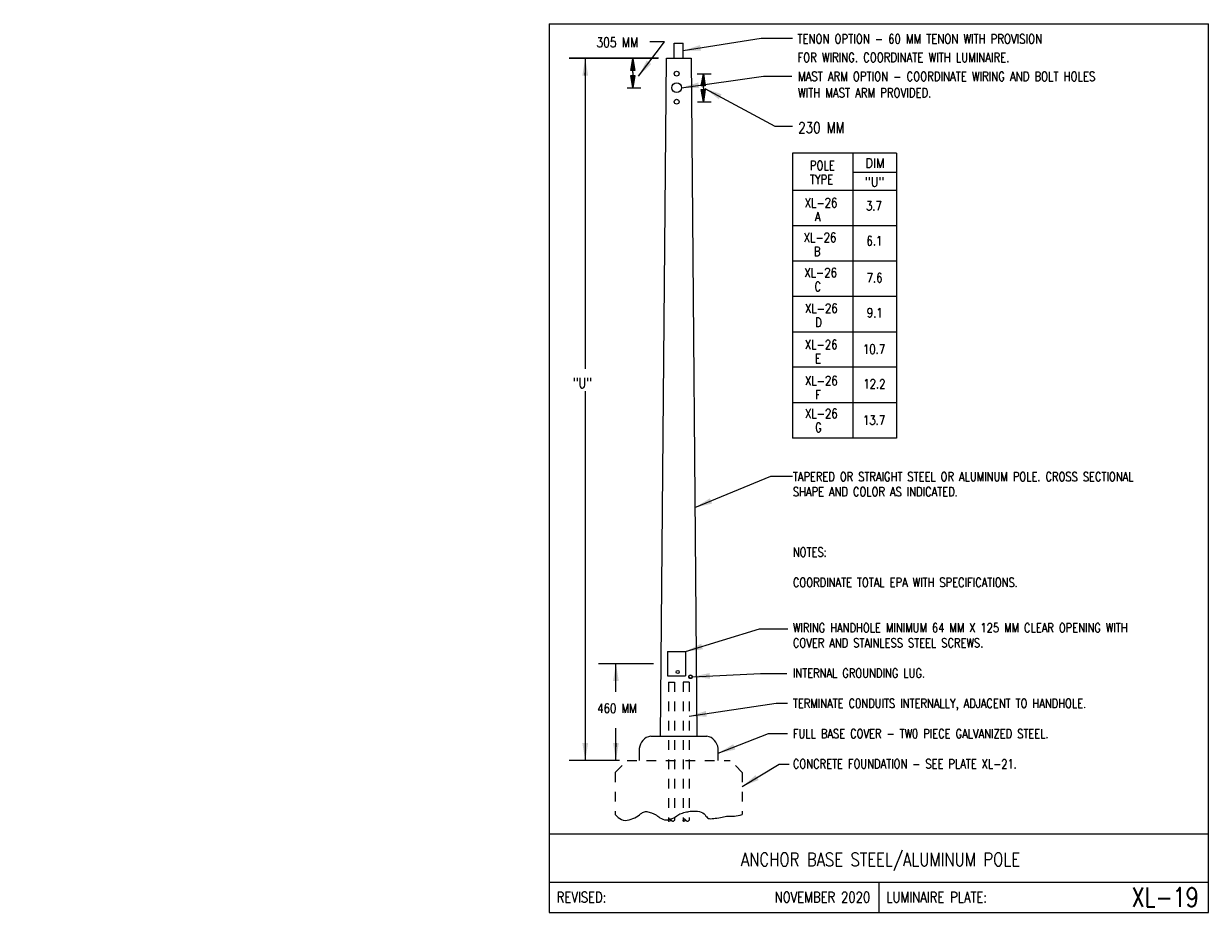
# Model space of a CAD drawing. Header units: inches. Extents: x -5.1 to 7.2, y -6.8 to 2.4.
import ezdxf
from ezdxf.enums import TextEntityAlignment as Align

# ---------------------------------------------------------------- set-up
doc = ezdxf.new("R2010")
doc.units = ezdxf.units.IN
doc.header["$MEASUREMENT"] = 0
doc.linetypes.add('HIDDEN2', pattern=[0.1875, 0.125, -0.0625])
doc.layers.add('E-DETL', color=2, linetype='CONTINUOUS')
doc.layers.add('E-DETL-TEXT', color=3, linetype='CONTINUOUS')
doc.styles.add('romans', font='ROMANS.SHX', dxfattribs={"width": 0.8})
doc.styles.get("Standard").update_dxf_attribs({"font": 'ROMANS.SHX', "width": 0.8, "height": 0.125})
doc.dimstyles.get("Standard").update_dxf_attribs({"dimtxt": 0.18, "dimasz": 0.18, "dimexe": 0.18, "dimexo": 0.0625, "dimgap": 0.09, "dimtad": 0, "dimtih": 1, "dimtoh": 1, "dimdec": 4, "dimzin": 0, "dimdsep": 46, "dimtxsty": 'Standard', "dimcen": 0.09, "dimadec": 0, "dimazin": 0, "dimtfac": 1, "dimtdec": 4, "dimtofl": 0, "dimtmove": 0, "dimatfit": 3, "dimfxl": 1, "dimtolj": 1, "dimtzin": 0, "dimarcsym": 0})

msp = doc.modelspace()

# ---------------------------------------------------------------- linework, layer by layer
at = {"layer": 'E-DETL'}
for p, q in [((0.363, 2.378), (0.363, -6.81)), ((0.363, 2.378), (7.173, 2.378)), ((7.173, -6.81), (7.173, 2.378)), ((1.655, 2.021), (1.655, 2.177)), ((1.655, 2.177), (1.748, 2.177)), ((1.748, 2.021), (1.748, 2.177)), ((1.513, -4.989), (1.573, 2.021)), ((1.573, 2.021), (1.828, 2.021)), ((1.828, 2.021), (1.888, -4.989)), ((3.952, 1.04), (2.876, 1.04)), ((2.876, 1.04), (2.876, -1.906)), ((3.499, 1.04), (3.499, -1.906)), ((3.952, 1.04), (3.952, -1.906)), ((3.952, 0.841), (3.499, 0.841)), ((3.952, 0.652), (2.876, 0.652)), ((3.952, 0.287), (2.876, 0.287)), ((3.952, -0.079), (2.876, -0.079)), ((3.952, -0.444), (2.876, -0.444)), ((3.952, -0.81), (2.876, -0.81)), ((3.952, -1.175), (2.876, -1.175)), ((3.952, -1.541), (2.876, -1.541)), ((3.952, -1.906), (2.876, -1.906)), ((1.583, -4.114), (1.77, -4.114)), ((1.583, -4.114), (1.583, -4.364)), ((1.77, -4.114), (1.77, -4.364)), ((1.583, -4.364), (1.77, -4.364)), ((1.411, -4.989), (1.99, -4.989)), ((1.294, -5.239), (1.294, -5.115)), ((2.107, -5.239), (2.107, -5.115)), ((0.363, -5.997), (7.173, -5.997)), ((0.363, -6.497), (7.173, -6.497)), ((3.768, -6.497), (3.768, -6.81)), ((0.363, -6.81), (7.173, -6.81))]:
    msp.add_line(p, q, dxfattribs=at)
at = {"layer": 'E-DETL', "linetype": 'HIDDEN2', "ltscale": 0.5}
for p, q in [((1.594, -4.43), (1.656, -4.43)), ((1.594, -4.43), (1.594, -5.857)), ((1.656, -4.43), (1.656, -5.857)), ((1.807, -4.43), (1.745, -4.43)), ((1.745, -4.43), (1.745, -5.857)), ((1.807, -4.43), (1.807, -5.857)), ((1.044, -5.364), (1.169, -5.239)), ((1.169, -5.239), (2.232, -5.239)), ((2.357, -5.364), (2.232, -5.239)), ((1.044, -5.364), (1.044, -5.799)), ((2.357, -5.364), (2.357, -5.799))]:
    msp.add_line(p, q, dxfattribs=at)
at = {"layer": 'E-DETL'}
for points in [[(1.044, -5.799), (1.06, -5.814), (1.075, -5.828), (1.091, -5.841), (1.108, -5.851), (1.127, -5.857), (1.146, -5.86), (1.167, -5.858), (1.188, -5.854), (1.209, -5.848), (1.228, -5.84), (1.247, -5.831), (1.264, -5.822), (1.28, -5.812), (1.294, -5.802), (1.307, -5.793), (1.318, -5.785), (1.328, -5.779), (1.338, -5.773), (1.348, -5.77), (1.359, -5.768), (1.37, -5.768), (1.382, -5.77), (1.395, -5.773), (1.407, -5.777), (1.418, -5.781), (1.428, -5.785), (1.437, -5.789), (1.445, -5.792), (1.452, -5.796), (1.459, -5.799), (1.465, -5.802), (1.471, -5.806), (1.478, -5.811), (1.486, -5.816), (1.495, -5.823), (1.507, -5.831), (1.521, -5.839), (1.536, -5.846), (1.553, -5.852), (1.572, -5.854), (1.592, -5.852), (1.612, -5.847), (1.632, -5.84), (1.651, -5.831), (1.667, -5.822), (1.681, -5.813), (1.692, -5.806), (1.703, -5.799), (1.713, -5.793), (1.725, -5.787), (1.738, -5.783), (1.752, -5.779), (1.767, -5.775), (1.781, -5.772), (1.794, -5.769), (1.806, -5.767), (1.818, -5.765), (1.829, -5.763), (1.842, -5.762), (1.857, -5.762), (1.875, -5.763), (1.894, -5.765), (1.914, -5.768), (1.933, -5.773), (1.95, -5.781), (1.963, -5.791), (1.974, -5.802), (1.982, -5.814), (1.99, -5.824), (1.999, -5.833), (2.008, -5.838), (2.02, -5.841), (2.032, -5.842), (2.046, -5.841), (2.062, -5.839), (2.078, -5.837), (2.096, -5.835), (2.114, -5.832), (2.131, -5.829), (2.149, -5.826), (2.165, -5.823), (2.179, -5.82), (2.193, -5.817), (2.205, -5.815), (2.215, -5.814), (2.224, -5.814), (2.232, -5.815), (2.241, -5.815), (2.251, -5.816), (2.263, -5.815), (2.278, -5.814), (2.295, -5.811), (2.315, -5.807), (2.335, -5.804), (2.357, -5.799)], [(1.656, -5.857), (1.655, -5.858), (1.654, -5.86), (1.653, -5.862), (1.652, -5.864), (1.65, -5.865), (1.648, -5.867), (1.646, -5.868), (1.644, -5.869), (1.641, -5.869), (1.639, -5.869), (1.637, -5.869), (1.635, -5.868), (1.633, -5.867), (1.631, -5.866), (1.629, -5.864), (1.628, -5.863), (1.627, -5.861), (1.626, -5.86), (1.625, -5.858), (1.623, -5.857), (1.622, -5.856), (1.62, -5.854), (1.618, -5.853), (1.617, -5.852), (1.615, -5.851), (1.615, -5.85), (1.614, -5.849), (1.613, -5.848), (1.612, -5.847), (1.611, -5.846), (1.609, -5.846), (1.607, -5.846), (1.605, -5.846), (1.603, -5.847), (1.601, -5.847), (1.599, -5.849), (1.597, -5.85), (1.596, -5.852), (1.595, -5.854), (1.594, -5.857), (1.593, -5.859), (1.593, -5.861), (1.593, -5.863), (1.593, -5.864), (1.594, -5.865), (1.595, -5.866), (1.597, -5.866), (1.599, -5.866), (1.601, -5.865), (1.604, -5.865), (1.605, -5.865), (1.607, -5.864), (1.609, -5.864), (1.61, -5.863), (1.612, -5.862), (1.613, -5.862), (1.615, -5.861), (1.616, -5.859), (1.618, -5.858), (1.619, -5.857)], [(1.807, -5.857), (1.806, -5.858), (1.805, -5.86), (1.804, -5.862), (1.803, -5.864), (1.801, -5.865), (1.799, -5.867), (1.797, -5.868), (1.795, -5.869), (1.792, -5.869), (1.79, -5.869), (1.788, -5.869), (1.786, -5.868), (1.784, -5.867), (1.782, -5.866), (1.78, -5.864), (1.779, -5.863), (1.778, -5.861), (1.777, -5.86), (1.775, -5.858), (1.774, -5.857), (1.773, -5.856), (1.771, -5.854), (1.769, -5.853), (1.768, -5.852), (1.766, -5.851), (1.765, -5.85), (1.765, -5.849), (1.764, -5.848), (1.763, -5.847), (1.762, -5.846), (1.76, -5.846), (1.758, -5.846), (1.756, -5.846), (1.754, -5.847), (1.752, -5.847), (1.75, -5.849), (1.748, -5.85), (1.747, -5.852), (1.746, -5.854), (1.745, -5.857), (1.744, -5.859), (1.743, -5.861), (1.743, -5.863), (1.744, -5.864), (1.745, -5.865), (1.746, -5.866), (1.748, -5.866), (1.75, -5.866), (1.752, -5.865), (1.754, -5.865), (1.756, -5.865), (1.758, -5.864), (1.76, -5.864), (1.761, -5.863), (1.763, -5.862), (1.764, -5.862), (1.766, -5.861), (1.767, -5.859), (1.768, -5.858), (1.77, -5.857)]]:
    msp.add_lwpolyline(points, dxfattribs=at)
for centre, radius in [((1.679, 1.861), 0.025), ((1.679, 1.716), 0.05), ((1.679, 1.571), 0.025), ((1.69, -4.325), 0.016), ((1.823, -4.374), 0.0192), ((1.823, -4.374), 0.016)]:
    msp.add_circle(centre, radius, dxfattribs=at)
for centre, start, end in [((1.432, -5.126), 99.0483, 175.5088), ((1.969, -5.126), 4.4912, 80.9517)]:
    msp.add_arc(centre, 0.139, start, end, dxfattribs=at)
at = {"layer": 'E-DETL-TEXT'}
for p, q in [((1.488, 2.018), (0.567, 2.018)), ((1.493, 2.021), (0.568, 2.021)), ((0.735, 2.021), (0.735, -1.191)), ((0.735, 1.841), (0.735, 1.87)), ((1.891, 1.861), (2.037, 1.861)), ((1.168, 1.716), (1.308, 1.716)), ((1.896, 1.571), (2.037, 1.571)), ((0.735, -1.421), (0.735, -5.239)), ((1.439, -4.239), (0.872, -4.239)), ((1.052, -4.53), (1.052, -4.239)), ((1.052, -5.239), (1.052, -4.905)), ((1.052, -5.059), (1.052, -5.1)), ((1.089, -5.239), (0.568, -5.239))]:
    msp.add_line(p, q, dxfattribs=at)
for points in [[(1.226, 1.872), (1.226, 1.894), (1.205, 1.894), (1.226, 2.019), (1.247, 1.894), (1.226, 1.894)], [(1.226, 1.872), (1.226, 1.841), (1.247, 1.841), (1.226, 1.716), (1.205, 1.841), (1.226, 1.841)], [(1.955, 1.714), (1.955, 1.736), (1.934, 1.736), (1.955, 1.861), (1.975, 1.736), (1.955, 1.736)], [(1.955, 1.714), (1.955, 1.696), (1.975, 1.696), (1.955, 1.571), (1.934, 1.696), (1.955, 1.696)]]:
    msp.add_lwpolyline(points, dxfattribs=at)
for points in [[(0.705, 1.841), (0.765, 1.841), (0.735, 2.021)], [(1.226, 2.019), (1.205, 1.894), (1.247, 1.894)], [(1.226, 1.719), (1.205, 1.844), (1.247, 1.844)], [(1.955, 1.861), (1.934, 1.736), (1.975, 1.736)], [(1.955, 1.574), (1.934, 1.699), (1.975, 1.699)], [(1.022, -4.419), (1.082, -4.419), (1.052, -4.239)], [(0.765, -5.059), (0.705, -5.059), (0.735, -5.239)], [(1.082, -5.059), (1.022, -5.059), (1.052, -5.239)]]:
    msp.add_solid(points, dxfattribs=at)

# ---------------------------------------------------------------- texts
at = {"layer": 'E-DETL', "insert": (-5.067, 0.705), "char_height": 0.125, "attachment_point": 4}
msp.add_mtext('\\A1;  \\P ', dxfattribs=at)
at = {"layer": 'E-DETL-TEXT', "style": 'romans', "width": 0.8}
for s, height, p in [('305 MM', 0.1013, (0.85, 2.134)), ('TENON OPTION - 60 MM TENON WITH PROVISION', 0.09563, (2.927, 2.173)), ('FOR WIRING. COORDINATE WITH LUMINAIRE.', 0.09563, (2.927, 1.981)), ('MAST ARM OPTION - COORDINATE WIRING AND BOLT HOLES', 0.09563, (2.933, 1.785)), ('WITH MAST ARM PROVIDED.', 0.09563, (2.933, 1.616)), ('230 MM', 0.1125, (2.935, 1.246)), ('POLE', 0.0956, (3.055, 0.864)), ('TYPE', 0.0956, (3.055, 0.72)), ('XL-26', 0.0956, (3.002, 0.479)), ('  A', 0.0956, (3.002, 0.335)), ('XL-26', 0.0956, (2.992, 0.12)), ('  B', 0.0956, (2.992, -0.024)), ('XL-26', 0.0956, (2.998, -0.244)), ('  C', 0.0956, (2.998, -0.388)), ('XL-26', 0.0956, (3.005, -0.613)), ('  D', 0.0956, (3.005, -0.757)), ('XL-26', 0.0956, (3.004, -0.987)), ('  E', 0.0956, (3.004, -1.131)), ('XL-26', 0.0956, (3.005, -1.361)), ('  F', 0.0956, (3.005, -1.505)), ('XL-26', 0.0956, (3.005, -1.701)), ('  G', 0.0956, (3.005, -1.844))]:
    msp.add_text(s, height=height, dxfattribs=at).set_placement(p)
at = {"layer": 'E-DETL-TEXT', "style": 'romans'}
for s, height, width, p in [('DIM', 0.0957, 0.9, (3.729, 0.889)), ('"U"', 0.0957, 0.9, (3.724, 0.695)), ('ANCHOR BASE STEEL/ALUMINUM POLE', 0.14, 0.8, (3.785, -6.333))]:
    msp.add_text(s, height=height, dxfattribs=dict(at, width=width)).set_placement(p, align=Align.CENTER)
at = {"layer": 'E-DETL-TEXT', "style": 'romans', "width": 0.8}
for s, p in [('3.7', (3.718, 0.495)), ('6.1', (3.722, 0.133)), ('7.6', (3.724, -0.249)), ('9.1', (3.726, -0.611)), ('10.7', (3.719, -0.987)), ('12.2', (3.722, -1.346)), ('13.7', (3.719, -1.72))]:
    msp.add_text(s, height=0.0957, dxfattribs=at).set_placement(p, align=Align.MIDDLE)
for s, height, p in [('"U"', 0.1063, (0.606, -1.39)), ('460 MM', 0.0957, (0.859, -4.748))]:
    msp.add_text(s, height=height, rotation=360, dxfattribs=at).set_placement(p)
for s, p in [('REVISED:', (0.44, -6.653)), ('LUMINAIRE PLATE:', (3.845, -6.653))]:
    msp.add_text(s, height=0.11, dxfattribs=at).set_placement(p, align=Align.MIDDLE_LEFT)
for s, height, p in [('NOVEMBER 2020', 0.11, (3.679, -6.653)), ('XL-19', 0.1969, (7.074, -6.653))]:
    msp.add_text(s, height=height, dxfattribs=at).set_placement(p, align=Align.MIDDLE_RIGHT)
at = {"layer": 'E-DETL-TEXT', "insert": (-2.416, -0.138), "char_height": 0.125, "attachment_point": 4}
msp.add_mtext('\\A1;', dxfattribs=at)
at = {"layer": 'E-DETL-TEXT', "insert": (2.88, -2.258), "char_height": 0.09375, "attachment_point": 1, "style": 'romans'}
msp.add_mtext_dynamic_manual_height_columns('TAPERED OR STRAIGHT STEEL OR ALUMINUM POLE. CROSS SECTIONAL SHAPE AND COLOR AS INDICATED.\\P\\P\\P\\PNOTES:\\P\\PCOORDINATE TOTAL EPA WITH SPECIFICATIONS.\\P\\P\\PWIRING HANDHOLE MINIMUM 64 MM X 125 MM CLEAR OPENING WITH COVER AND STAINLESS STEEL SCREWS.\\P\\PINTERNAL GROUNDING LUG.\\P\\PTERMINATE C0NDUITS INTERNALLY, ADJACENT TO HANDHOLE.\\P\\PFULL BASE COVER - TW0 PIECE GALVANIZED STEEL.\\P\\PCONCRETE FOUNDATION - SEE PLATE XL-21.', width=3.84394, gutter_width=0.469, heights=[3.484], dxfattribs=at)

# ---------------------------------------------------------------- leaders
at = {"layer": 'E-DETL-TEXT'}
for points in [[(1.748, 2.099), (2.554, 2.229), (2.876, 2.229)], [(1.285, 1.835), (1.554, 2.191), (1.401, 2.191)], [(1.729, 1.716), (2.577, 1.836), (2.868, 1.836)], [(1.971, 1.708), (2.693, 1.319), (2.876, 1.319)], [(1.868, -2.625), (2.652, -2.3), (2.876, -2.3)], [(1.77, -4.114), (2.537, -3.88), (2.829, -3.88)], [(1.842, -4.374), (2.546, -4.339), (2.819, -4.339)], [(1.807, -4.783), (2.707, -4.648), (2.825, -4.648)], [(2.107, -5.165), (2.627, -4.962), (2.823, -4.962)], [(2.357, -5.51), (2.739, -5.277), (2.842, -5.277)]]:
    msp.add_leader(points, dimstyle='Standard', override={"dimtmove": 2}, dxfattribs=at)

doc.saveas('drawing.dxf')
